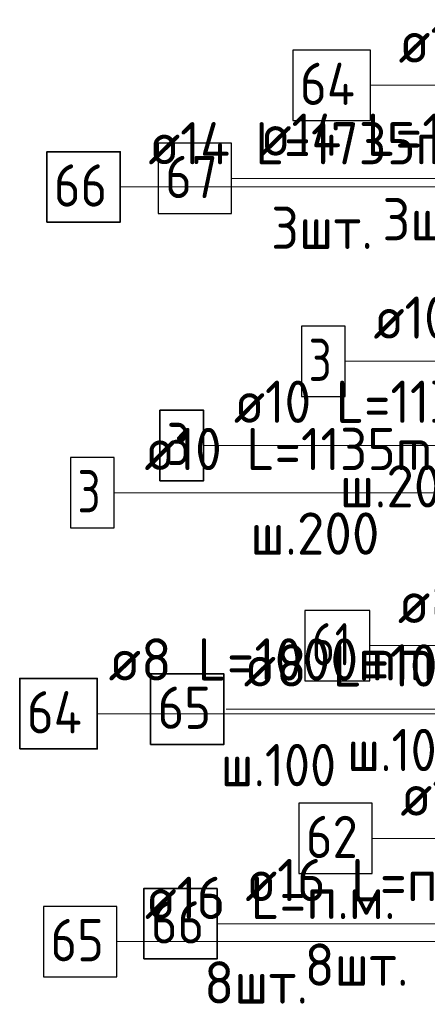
# Model space of a CAD drawing. Header units: metres. Extents: x -38 to 97, y -15 to 21.
# Tile 84 of 209: x 71.638 to 71.927, y 5.156 to 5.855. Entities that reach past the tile are written whole.
import ezdxf

# ---------------------------------------------------------------- set-up
doc = ezdxf.new("R2010")
doc.units = ezdxf.units.M
for name, color, linetype, lineweight in [('XR$3$Арм.стержн. Арматура края', 96, 'Continuous', 35), ('XR$3$Арм.стержн. Доп. арматура', 180, 'Continuous', 35), ('XR$3$Арм.стержн. Хомут', 240, 'Continuous', 35), ('XR$3$Арм.стержн.горизонт. 1', 180, 'Continuous', 35), ('XR$4$Арм.стержн. Арматура края', 96, 'Continuous', 35), ('XR$4$Арм.стержн. Доп. арматура', 180, 'Continuous', 35), ('XR$4$Арм.стержн. Хомут', 240, 'Continuous', 35), ('XR$4$Арм.стержн.горизонт. 1', 180, 'Continuous', 35), ('XR$6$Арм.стержн. Арматура края', 96, 'Continuous', 35), ('XR$6$Арм.стержн. Доп. арматура', 180, 'Continuous', 35), ('XR$6$Арм.стержн. Хомут', 240, 'Continuous', 35), ('XR$6$Арм.стержн.горизонт. 1', 180, 'Continuous', 35)]:
    doc.layers.add(name, color=color, linetype=linetype, lineweight=lineweight)
doc.styles.add('ISOCPEUR', font='txt')

msp = doc.modelspace()

# ---------------------------------------------------------------- linework, layer by layer
at = {"layer": 'XR$3$Арм.стержн. Арматура края', "color": 7, "linetype": 'Continuous', "lineweight": 13, "transparency": 33554687}
msp.add_line((71.86884, 5.61217), (72.17584, 5.61217), dxfattribs=at)
at = {"layer": 'XR$3$Арм.стержн. Арматура края', "color": 7, "linetype": 'Continuous', "lineweight": 25, "transparency": 33554687}
msp.add_lwpolyline([(71.83784, 5.58717), (71.86884, 5.58717), (71.86884, 5.63717), (71.83784, 5.63717), (71.83784, 5.58717)], dxfattribs=at)
at = {"layer": 'XR$3$Арм.стержн. Доп. арматура', "color": 7, "linetype": 'Continuous', "lineweight": 13, "transparency": 33554687}
msp.add_line((71.88664, 5.80808), (72.20264, 5.80808), dxfattribs=at)
at = {"layer": 'XR$3$Арм.стержн. Доп. арматура', "color": 7, "linetype": 'Continuous', "lineweight": 25, "transparency": 33554687}
msp.add_lwpolyline([(71.83164, 5.78308), (71.88664, 5.78308), (71.88664, 5.83308), (71.83164, 5.83308), (71.83164, 5.78308)], dxfattribs=at)
at = {"layer": 'XR$3$Арм.стержн. Хомут', "color": 7, "linetype": 'Continuous', "lineweight": 13, "transparency": 33554687}
msp.add_line((71.88614, 5.41033), (72.16914, 5.41033), dxfattribs=at)
at = {"layer": 'XR$3$Арм.стержн. Хомут', "color": 7, "linetype": 'Continuous', "lineweight": 25, "transparency": 33554687}
msp.add_lwpolyline([(71.84014, 5.38533), (71.88614, 5.38533), (71.88614, 5.43533), (71.84014, 5.43533), (71.84014, 5.38533)], dxfattribs=at)
at = {"layer": 'XR$3$Арм.стержн.горизонт. 1', "color": 7, "linetype": 'Continuous', "lineweight": 13, "transparency": 33554687}
msp.add_line((71.88791, 5.27357), (72.11391, 5.27357), dxfattribs=at)
at = {"layer": 'XR$3$Арм.стержн.горизонт. 1', "color": 7, "linetype": 'Continuous', "lineweight": 25, "transparency": 33554687}
msp.add_lwpolyline([(71.83591, 5.24857), (71.88791, 5.24857), (71.88791, 5.29857), (71.83591, 5.29857), (71.83591, 5.24857)], dxfattribs=at)
at = {"layer": 'XR$4$Арм.стержн. Арматура края', "color": 7, "linetype": 'Continuous', "lineweight": 13, "transparency": 33554687}
msp.add_line((71.76838, 5.55243), (72.07838, 5.55243), dxfattribs=at)
at = {"layer": 'XR$4$Арм.стержн. Арматура края', "color": 7, "linetype": 'Continuous', "lineweight": 35, "transparency": 33554687}
msp.add_lwpolyline([(71.73738, 5.52743), (71.76838, 5.52743), (71.76838, 5.57743), (71.73738, 5.57743), (71.73738, 5.52743)], dxfattribs=at)
at = {"layer": 'XR$4$Арм.стержн. Доп. арматура', "color": 7, "linetype": 'Continuous', "lineweight": 13, "transparency": 33554687}
msp.add_line((71.78817, 5.74197), (72.10417, 5.74197), dxfattribs=at)
at = {"layer": 'XR$4$Арм.стержн. Доп. арматура', "color": 7, "linetype": 'Continuous', "lineweight": 25, "transparency": 33554687}
msp.add_lwpolyline([(71.73617, 5.71697), (71.78817, 5.71697), (71.78817, 5.76697), (71.73617, 5.76697), (71.73617, 5.71697)], dxfattribs=at)
at = {"layer": 'XR$4$Арм.стержн. Хомут', "color": 7, "linetype": 'Continuous', "lineweight": 13, "transparency": 33554687}
msp.add_line((71.78428, 5.36529), (72.06728, 5.36529), dxfattribs=at)
at = {"layer": 'XR$4$Арм.стержн. Хомут', "color": 7, "linetype": 'Continuous', "lineweight": 35, "transparency": 33554687}
msp.add_lwpolyline([(71.73078, 5.34029), (71.78278, 5.34029), (71.78278, 5.39029), (71.73078, 5.39029), (71.73078, 5.34029)], dxfattribs=at)
at = {"layer": 'XR$4$Арм.стержн.горизонт. 1', "color": 7, "linetype": 'Continuous', "lineweight": 13, "transparency": 33554687}
msp.add_line((71.77799, 5.21294), (72.00399, 5.21294), dxfattribs=at)
at = {"layer": 'XR$4$Арм.стержн.горизонт. 1', "color": 7, "linetype": 'Continuous', "lineweight": 35, "transparency": 33554687}
msp.add_lwpolyline([(71.72599, 5.18794), (71.77799, 5.18794), (71.77799, 5.23794), (71.72599, 5.23794), (71.72599, 5.18794)], dxfattribs=at)
at = {"layer": 'XR$6$Арм.стержн. Арматура края', "color": 7, "linetype": 'Continuous', "lineweight": 13, "transparency": 33554687}
msp.add_line((71.70496, 5.5189), (72.01496, 5.5189), dxfattribs=at)
at = {"layer": 'XR$6$Арм.стержн. Арматура края', "color": 7, "linetype": 'Continuous', "lineweight": 25, "transparency": 33554687}
msp.add_lwpolyline([(71.67396, 5.4939), (71.70496, 5.4939), (71.70496, 5.5439), (71.67396, 5.5439), (71.67396, 5.4939)], dxfattribs=at)
at = {"layer": 'XR$6$Арм.стержн. Доп. арматура', "color": 7, "linetype": 'Continuous', "lineweight": 13, "transparency": 33554687}
msp.add_line((71.70924, 5.73592), (72.02524, 5.73592), dxfattribs=at)
at = {"layer": 'XR$6$Арм.стержн. Доп. арматура', "color": 7, "linetype": 'Continuous', "lineweight": 35, "transparency": 33554687}
msp.add_lwpolyline([(71.65724, 5.71092), (71.70924, 5.71092), (71.70924, 5.76092), (71.65724, 5.76092), (71.65724, 5.71092)], dxfattribs=at)
at = {"layer": 'XR$6$Арм.стержн. Хомут', "color": 7, "linetype": 'Continuous', "lineweight": 13, "transparency": 33554687}
msp.add_line((71.693, 5.36205), (71.979, 5.36205), dxfattribs=at)
at = {"layer": 'XR$6$Арм.стержн. Хомут', "color": 7, "linetype": 'Continuous', "lineweight": 35, "transparency": 33554687}
msp.add_lwpolyline([(71.638, 5.33705), (71.693, 5.33705), (71.693, 5.38705), (71.638, 5.38705), (71.638, 5.33705)], dxfattribs=at)
at = {"layer": 'XR$6$Арм.стержн.горизонт. 1', "color": 7, "linetype": 'Continuous', "lineweight": 13, "transparency": 33554687}
msp.add_line((71.70677, 5.20031), (71.93277, 5.20031), dxfattribs=at)
at = {"layer": 'XR$6$Арм.стержн.горизонт. 1', "color": 7, "linetype": 'Continuous', "lineweight": 25, "transparency": 33554687}
msp.add_lwpolyline([(71.65477, 5.17531), (71.70677, 5.17531), (71.70677, 5.22531), (71.65477, 5.22531), (71.65477, 5.17531)], dxfattribs=at)

# ---------------------------------------------------------------- texts
at = {"layer": 'XR$3$Арм.стержн. Арматура края', "color": 7, "linetype": 'Continuous', "lineweight": 25, "transparency": 33554687, "char_height": 0.03, "attachment_point": 7, "style": 'ISOCPEUR'}
for s, insert, width in [('\\W0.92;ø10 L=1135mm ', (71.88884, 5.62817), 0.2806692), ('\\W0.78;3', (71.84284, 5.59817), 0.0326407)]:
    msp.add_mtext(s, dxfattribs=dict(at, insert=insert, width=width))
at = {"layer": 'XR$3$Арм.стержн. Доп. арматура', "color": 7, "linetype": 'Continuous', "lineweight": 25, "transparency": 33554687, "char_height": 0.03, "attachment_point": 7, "style": 'ISOCPEUR'}
for s, insert, width in [('\\W0.94;ø14 L=1950mm ', (71.90664, 5.82408), 0.2899763), ('\\W0.88;64', (71.83664, 5.79408), 0.0581992)]:
    msp.add_mtext(s, dxfattribs=dict(at, insert=insert, width=width))
at = {"layer": 'XR$3$Арм.стержн. Хомут', "color": 7, "linetype": 'Continuous', "lineweight": 25, "transparency": 33554687, "char_height": 0.03, "attachment_point": 7, "style": 'ISOCPEUR'}
for s, insert, width in [('\\W0.96;ø8 L=1000mm ', (71.90614, 5.42633), 0.2722217), ('\\W0.75;61', (71.84514, 5.39633), 0.0472281)]:
    msp.add_mtext(s, dxfattribs=dict(at, insert=insert, width=width))
at = {"layer": 'XR$3$Арм.стержн.горизонт. 1', "color": 7, "linetype": 'Continuous', "lineweight": 25, "transparency": 33554687, "char_height": 0.03, "attachment_point": 7, "style": 'ISOCPEUR'}
for s, insert, width in [('\\W0.94;ø16 L=п.м.', (71.90791, 5.28957), 0.1999832), ('\\W0.87;62', (71.84091, 5.25957), 0.0550812)]:
    msp.add_mtext(s, dxfattribs=dict(at, insert=insert, width=width))
at = {"layer": 'XR$4$Арм.стержн. Арматура края', "color": 7, "linetype": 'Continuous', "lineweight": 25, "transparency": 33554687, "char_height": 0.03, "attachment_point": 7, "style": 'ISOCPEUR'}
for s, insert, width in [('\\W0.92;ø10 L=1135mm ', (71.78988, 5.56843), 0.2806692), ('\\W0.78;3', (71.74238, 5.53843), 0.0326407), ('\\W0.95;ш.200 ', (71.86488, 5.50843), 0.1311996)]:
    msp.add_mtext(s, dxfattribs=dict(at, insert=insert, width=width))
at = {"layer": 'XR$4$Арм.стержн. Доп. арматура', "color": 7, "linetype": 'Continuous', "lineweight": 25, "transparency": 33554687, "char_height": 0.03, "attachment_point": 7, "style": 'ISOCPEUR'}
for s, insert, width in [('\\W0.94;ø14 L=1760mm ', (71.80817, 5.75797), 0.2899763), ('\\W0.87;67', (71.74117, 5.72797), 0.0550812), ('\\W0.94;3шт. ', (71.89517, 5.69797), 0.1161286)]:
    msp.add_mtext(s, dxfattribs=dict(at, insert=insert, width=width))
at = {"layer": 'XR$4$Арм.стержн. Хомут', "color": 7, "linetype": 'Continuous', "lineweight": 25, "transparency": 33554687, "char_height": 0.03, "attachment_point": 7, "style": 'ISOCPEUR'}
for s, insert, width in [('\\W0.96;ø8 L=1000mm ', (71.79678, 5.38129), 0.2722218), ('\\W0.87;65', (71.73578, 5.35129), 0.0550811), ('\\W0.90;ш.100 ', (71.87028, 5.32129), 0.1244865)]:
    msp.add_mtext(s, dxfattribs=dict(at, insert=insert, width=width))
at = {"layer": 'XR$4$Арм.стержн.горизонт. 1', "color": 7, "linetype": 'Continuous', "lineweight": 25, "transparency": 33554687, "char_height": 0.03, "attachment_point": 7, "style": 'ISOCPEUR'}
for s, insert, width in [('\\W0.94;ø16 L=п.м.', (71.79799, 5.22894), 0.1999832), ('\\W0.87;66', (71.73099, 5.19894), 0.0550812), ('\\W0.94;8шт. ', (71.83999, 5.16894), 0.1161286)]:
    msp.add_mtext(s, dxfattribs=dict(at, insert=insert, width=width))
at = {"layer": 'XR$6$Арм.стержн. Арматура края', "color": 7, "linetype": 'Continuous', "lineweight": 25, "transparency": 33554687, "char_height": 0.03, "attachment_point": 7, "style": 'ISOCPEUR'}
for s, insert, width in [('\\W0.92;ø10 L=1135mm ', (71.72646, 5.5349), 0.2806692), ('\\W0.78;3', (71.67896, 5.5049), 0.0326407), ('\\W0.95;ш.200 ', (71.80146, 5.4749), 0.1311996)]:
    msp.add_mtext(s, dxfattribs=dict(at, insert=insert, width=width))
at = {"layer": 'XR$6$Арм.стержн. Доп. арматура', "color": 7, "linetype": 'Continuous', "lineweight": 25, "transparency": 33554687, "char_height": 0.03, "attachment_point": 7, "style": 'ISOCPEUR'}
for s, insert, width in [('\\W0.94;ø14 L=1735mm ', (71.72924, 5.75192), 0.2899763), ('\\W0.87;66', (71.66224, 5.72192), 0.0550812), ('\\W0.94;3шт. ', (71.81624, 5.69192), 0.1161286)]:
    msp.add_mtext(s, dxfattribs=dict(at, insert=insert, width=width))
at = {"layer": 'XR$6$Арм.стержн. Хомут', "color": 7, "linetype": 'Continuous', "lineweight": 25, "transparency": 33554687, "char_height": 0.03, "attachment_point": 7, "style": 'ISOCPEUR'}
for s, insert, width in [('\\W0.96;ø8 L=1000mm ', (71.701, 5.38555), 0.2722217), ('\\W0.88;64', (71.643, 5.34805), 0.0581992), ('\\W0.90;ш.100 ', (71.7805, 5.31055), 0.1244867)]:
    msp.add_mtext(s, dxfattribs=dict(at, insert=insert, width=width))
at = {"layer": 'XR$6$Арм.стержн.горизонт. 1', "color": 7, "linetype": 'Continuous', "lineweight": 25, "transparency": 33554687, "char_height": 0.03, "attachment_point": 7, "style": 'ISOCPEUR'}
for s, insert, width in [('\\W0.94;ø16 L=п.м.', (71.72677, 5.21631), 0.1999832), ('\\W0.87;65', (71.65977, 5.18631), 0.0550812), ('\\W0.94;8шт. ', (71.76877, 5.15631), 0.1161286)]:
    msp.add_mtext(s, dxfattribs=dict(at, insert=insert, width=width))

doc.saveas('drawing.dxf')
